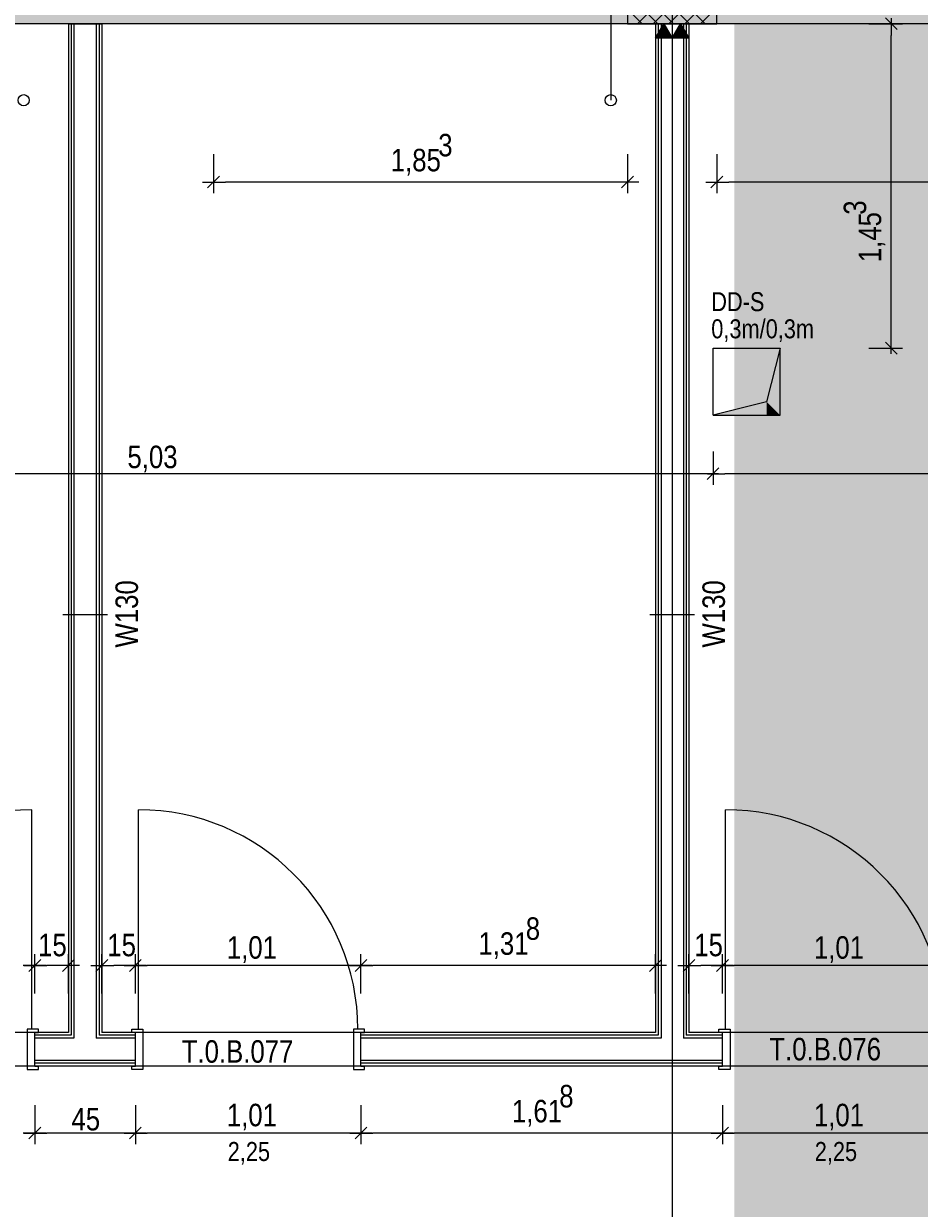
# Model space of a CAD drawing. Extents: x -720 to 300, y 62 to 1162.
# Tile 249 of 256: x -59 to 21, y 890 to 996. Entities that reach past the tile are written whole.
import ezdxf
from ezdxf.lldxf.tags import DXFTag

# ---------------------------------------------------------------- set-up
doc = ezdxf.new("R2010")
doc.units = 0
doc.layers.get('0').update_dxf_attribs({"lineweight": 13})
for name, color, linetype, lineweight, true_color in [('--Bem innen', 9, 'Continuous', 13, 0x808080), ('00 -Bauelemente -Dämmung innen', 7, 'Continuous', 9, 0xff7fe6), ('00 -Bauelemente -Gipskarton', 7, 'Continuous', 9, 0xff7fe6), ('30 -33 Aussenwände- 3 Aussenstützen', 7, 'Continuous', 50, 0x0000dd), ('30 -34 Innenwände- 2 nichttragend', 7, 'Continuous', 18, 0xff7fe6), ('30 -34 Innenwände- 4 Türen_Fenster', 7, 'Continuous', 15, 0x9955ff), ('30 -35 Decken- 1 Konstruktion-Träger- Stahlbeton', 7, 'Continuous', 13, 0x33aa00), ('30 -35 Decken- 11 Durchbruch', 5, 'Continuous', 15, 0x0000ff), ('70 -72 Beschriftung- 2 Beschriftung Bauteile', 7, 'Continuous', 9, 0x9999ff), ('70 -75 Raumstempel-2 Verweislinie', 7, 'Continuous', 9, 0xff6600), ('70 -76 Bemaßung- 2 Allgemein', 9, 'Continuous', 5, 0x808080), ('iwb_Layout BA_Markierung', 7, 'Continuous', 9, 0xbadcdc), ('iwb_Schraffur_Unterzug', 7, 'Continuous', 5, 0xffffcc)]:
    doc.layers.add(name, color=color, linetype=linetype, lineweight=lineweight, true_color=true_color)
for name, color, linetype, lineweight in [('70 -71 Achsen- 1 Gebäudeachsen', 7, 'STRICHPUNKT2-A06G93UB8I', 18), ('70 -75 Raumstempel- 3 Wandstempel', 7, 'Continuous', 50), ('Keine', 7, 'Continuous', 9)]:
    doc.layers.add(name, color=color, linetype=linetype, lineweight=lineweight)
doc.styles.get("Standard").update_dxf_attribs({"font": 'ARIALN.TTF'})
tags = doc.linetypes.add('fein_strichliert-A06G93UC8I', pattern=[4, 1, -2, 1]).pattern_tags.tags
tags[8:9] = [DXFTag(74, 4), DXFTag(75, 0), DXFTag(340, '0'), DXFTag(46, 0.0), DXFTag(50, 0.0), DXFTag(44, 0.0), DXFTag(45, 0.0)]
tags[6:7] = [DXFTag(74, 4), DXFTag(75, 0), DXFTag(340, '0'), DXFTag(46, 0.0), DXFTag(50, 0.0), DXFTag(44, 0.0), DXFTag(45, 0.0)]
tags[4:5] = [DXFTag(74, 4), DXFTag(75, 0), DXFTag(340, '0'), DXFTag(46, 0.0), DXFTag(50, 0.0), DXFTag(44, 0.0), DXFTag(45, 0.0)]
tags = doc.linetypes.add('STRICHPUNKT2-A06G93UB8I', pattern=[12.7, 6.35, -3.175, 0, -3.175]).pattern_tags.tags
tags[10:11] = [DXFTag(74, 4), DXFTag(75, 0), DXFTag(340, '0'), DXFTag(46, 0.0), DXFTag(50, 0.0), DXFTag(44, 0.0), DXFTag(45, 0.0)]
tags[8:9] = [DXFTag(74, 4), DXFTag(75, 0), DXFTag(340, '0'), DXFTag(46, 0.0), DXFTag(50, 0.0), DXFTag(44, 0.0), DXFTag(45, 0.0)]
tags[6:7] = [DXFTag(74, 4), DXFTag(75, 0), DXFTag(340, '0'), DXFTag(46, 0.0), DXFTag(50, 0.0), DXFTag(44, 0.0), DXFTag(45, 0.0)]
tags[4:5] = [DXFTag(74, 4), DXFTag(75, 0), DXFTag(340, '0'), DXFTag(46, 0.0), DXFTag(50, 0.0), DXFTag(44, 0.0), DXFTag(45, 0.0)]

# ---------------------------------------------------------------- blocks, each defined once
blk = doc.blocks.new('Polygon-A06G93U58I')
at = {"color": 0, "linetype": 'ByBlock', "lineweight": -2, "ltscale": 0.13}
blk.add_solid([(4.85, 86.71), (4.69, 1083.81), (76.5, 86.52), (76.5, 1083.81)], dxfattribs=at)
blk = doc.blocks.new('Referenz-A06G93UD8I')
at = {"layer": '00 -Bauelemente -Dämmung innen', "color": 0, "linetype": 'Continuous', "lineweight": -2, "ltscale": 0.13}
for p, q in [((-54.42, 995.91), (-54.42, 905.11)), ((-52.42, 995.91), (-52.42, 905.11)), ((-1.85, 995.91), (-1.85, 905.11)), ((0.15, 995.91), (0.15, 905.11)), ((-54.42, 905.11), (-57.92, 905.11)), ((-48.92, 905.11), (-52.42, 905.11)), ((-1.85, 905.11), (-28.72, 905.11)), ((3.65, 905.11), (0.15, 905.11)), ((-48.92, 903.11), (-57.92, 903.11)), ((3.65, 903.11), (-28.72, 903.11))]:
    blk.add_line(p, q, dxfattribs=at)
at = {"layer": '00 -Bauelemente -Gipskarton', "color": 0, "linetype": 'Continuous', "lineweight": -2, "ltscale": 0.13}
for p, q in [((-54.92, 995.91), (-54.92, 905.61)), ((-54.67, 995.91), (-54.67, 905.36)), ((-54.42, 995.91), (-54.42, 905.11)), ((-52.42, 995.91), (-52.42, 905.11)), ((-52.17, 995.91), (-52.17, 905.36)), ((-51.92, 995.91), (-51.92, 905.61)), ((-2.35, 995.91), (-2.35, 905.61)), ((-2.1, 995.91), (-2.1, 905.36)), ((-1.85, 995.91), (-1.85, 905.11)), ((0.15, 995.91), (0.15, 905.11)), ((0.4, 995.91), (0.4, 905.36)), ((0.65, 995.91), (0.65, 905.61)), ((-54.92, 905.61), (-57.92, 905.61)), ((-48.92, 905.61), (-51.92, 905.61)), ((-2.35, 905.61), (-28.72, 905.61)), ((3.65, 905.61), (0.65, 905.61)), ((-54.67, 905.36), (-57.92, 905.36)), ((-54.42, 905.11), (-57.92, 905.11)), ((-48.92, 905.11), (-52.42, 905.11)), ((-48.92, 905.36), (-52.17, 905.36)), ((-2.1, 905.36), (-28.72, 905.36)), ((-1.85, 905.11), (-28.72, 905.11)), ((3.65, 905.11), (0.15, 905.11)), ((3.65, 905.36), (0.4, 905.36)), ((-48.92, 903.11), (-57.92, 903.11)), ((-48.92, 902.86), (-57.92, 902.86)), ((-48.92, 902.61), (-57.92, 902.61)), ((3.65, 903.11), (-28.72, 903.11)), ((3.65, 902.86), (-28.72, 902.86)), ((3.65, 902.61), (-28.72, 902.61))]:
    blk.add_line(p, q, dxfattribs=at)
at = {"layer": '30 -33 Aussenwände- 3 Aussenstützen', "color": 0, "linetype": 'Continuous', "lineweight": -2, "ltscale": 0.13}
for p, q in [((-4.85, 1003.91), (-4.85, 995.91)), ((3.15, 995.91), (3.15, 1003.91)), ((-4.85, 995.91), (3.15, 995.91))]:
    blk.add_line(p, q, dxfattribs=at)
at = {"layer": '30 -33 Aussenwände- 3 Aussenstützen', "color": 0, "lineweight": -2}
for p, q in [((-4.85, 1002.88), (2.11, 995.91)), ((-3.97, 995.91), (3.15, 1003.03)), ((-4.85, 1001.46), (0.7, 995.91)), ((-2.56, 995.91), (3.15, 1001.62)), ((-4.85, 1000.05), (-0.72, 995.91)), ((-1.14, 995.91), (3.15, 1000.2)), ((-4.85, 998.63), (-2.13, 995.91)), ((0.27, 995.91), (3.15, 998.79)), ((-4.85, 997.22), (-3.54, 995.91)), ((1.69, 995.91), (3.15, 997.37)), ((3.1, 995.91), (3.15, 995.96))]:
    blk.add_line(p, q, dxfattribs=at)
at = {"layer": '30 -34 Innenwände- 2 nichttragend', "color": 0, "linetype": 'Continuous', "lineweight": -2, "ltscale": 0.13}
for p, q in [((-54.92, 995.91), (-54.92, 905.61)), ((-54.92, 995.91), (-51.92, 995.91)), ((-51.92, 995.91), (-51.92, 905.61)), ((-2.35, 995.91), (-2.35, 905.61)), ((-2.35, 995.91), (0.65, 995.91)), ((0.65, 995.91), (0.65, 905.61)), ((-54.92, 905.61), (-57.92, 905.61)), ((-57.92, 905.61), (-57.6, 905.61)), ((-48.92, 905.61), (-51.92, 905.61)), ((-48.92, 905.61), (-49.24, 905.61)), ((-2.35, 905.61), (-28.72, 905.61)), ((-28.72, 905.61), (-28.4, 905.61)), ((3.65, 905.61), (0.65, 905.61)), ((3.65, 905.61), (3.33, 905.61)), ((-57.92, 902.61), (-57.6, 902.61)), ((-48.92, 902.61), (-57.92, 902.61)), ((-48.92, 902.61), (-49.24, 902.61)), ((-28.72, 902.61), (-28.4, 902.61)), ((3.65, 902.61), (-28.72, 902.61)), ((3.65, 902.61), (3.33, 902.61))]:
    blk.add_line(p, q, dxfattribs=at)
at = {"layer": '30 -34 Innenwände- 4 Türen_Fenster', "color": 0, "linetype": 'fein_strichliert-A06G93UC8I', "lineweight": -2, "ltscale": 0.13}
for p, q in [((-58.2, 905.91), (-58.2, 925.55)), ((-48.64, 905.91), (-48.64, 925.55)), ((3.93, 905.91), (3.93, 925.55)), ((-57.92, 905.61), (-78.12, 905.61)), ((-28.72, 905.61), (-48.92, 905.61)), ((23.85, 905.61), (3.65, 905.61)), ((-57.92, 902.61), (-78.12, 902.61)), ((-28.72, 902.61), (-48.92, 902.61)), ((23.85, 902.61), (3.65, 902.61))]:
    blk.add_line(p, q, dxfattribs=at)
at = {"layer": '30 -34 Innenwände- 4 Türen_Fenster', "color": 0, "linetype": 'Continuous', "lineweight": -2, "ltscale": 0.13}
for p, q in [((-58.2, 905.91), (-58.6, 905.91)), ((-58.6, 905.91), (-58.6, 902.31)), ((-57.6, 905.91), (-58.2, 905.91)), ((-57.92, 902.61), (-57.92, 905.61)), ((-57.92, 905.61), (-57.6, 905.61)), ((-57.6, 905.61), (-57.6, 905.91)), ((-49.24, 905.61), (-49.24, 905.91)), ((-49.24, 905.91), (-48.64, 905.91)), ((-48.92, 905.61), (-49.24, 905.61)), ((-48.92, 902.61), (-48.92, 905.61)), ((-48.64, 905.91), (-48.24, 905.91)), ((-48.24, 905.91), (-48.24, 902.31)), ((-29, 905.91), (-29.4, 905.91)), ((-29.4, 905.91), (-29.4, 902.31)), ((-28.4, 905.91), (-29, 905.91)), ((-28.72, 902.61), (-28.72, 905.61)), ((-28.72, 905.61), (-28.4, 905.61)), ((-28.4, 905.61), (-28.4, 905.91)), ((3.33, 905.61), (3.33, 905.91)), ((3.33, 905.91), (3.93, 905.91)), ((3.65, 905.61), (3.33, 905.61)), ((3.65, 902.61), (3.65, 905.61)), ((3.93, 905.91), (4.33, 905.91)), ((4.33, 905.91), (4.33, 902.31)), ((-57.6, 902.61), (-57.92, 902.61)), ((-57.6, 902.31), (-57.6, 902.61)), ((-49.24, 902.31), (-49.24, 902.61)), ((-49.24, 902.61), (-48.92, 902.61)), ((-28.4, 902.61), (-28.72, 902.61)), ((-28.4, 902.31), (-28.4, 902.61)), ((3.33, 902.31), (3.33, 902.61)), ((3.33, 902.61), (3.65, 902.61)), ((-58.6, 902.31), (-57.6, 902.31)), ((-48.24, 902.31), (-49.24, 902.31)), ((-29.4, 902.31), (-28.4, 902.31)), ((4.33, 902.31), (3.33, 902.31))]:
    blk.add_line(p, q, dxfattribs=at)
at = {"layer": '30 -34 Innenwände- 4 Türen_Fenster', "color": 0, "linetype": 'fein_strichliert-A06G93UC8I', "lineweight": -2, "ltscale": 0.13}
for centre, major_axis in [((-58.2, 905.91), (0, 19.64)), ((-48.64, 905.91), (19.64, 0)), ((3.93, 905.91), (19.64, 0))]:
    blk.add_ellipse(centre, major_axis=major_axis, ratio=1, start_param=0, end_param=1.570796, dxfattribs=at)
at = {"layer": '30 -35 Decken- 1 Konstruktion-Träger- Stahlbeton', "color": 0, "linetype": 'fein_strichliert-A06G93UC8I', "lineweight": -2, "ltscale": 0.13}
blk.add_line((76.46, 995.91), (-682.36, 995.91), dxfattribs=at)
at = {"layer": '30 -35 Decken- 11 Durchbruch', "color": 0, "linetype": 'Continuous', "lineweight": -2, "ltscale": 0.13}
for p, q in [((2.81, 960.86), (2.81, 966.86)), ((2.81, 966.86), (8.81, 966.86)), ((8.81, 966.86), (7.61, 962.06)), ((8.81, 960.86), (8.81, 966.86)), ((7.61, 962.06), (2.81, 960.86)), ((2.81, 960.86), (8.81, 960.86))]:
    blk.add_line(p, q, dxfattribs=at)
at = {"layer": '30 -35 Decken- 11 Durchbruch', "color": 0, "lineweight": -2}
for points in [[(8.81, 960.86), (7.61, 962.06), (8.81, 966.86)], [(7.61, 960.86), (2.81, 960.86), (7.61, 962.06)], [(7.61, 960.86), (7.61, 962.06), (8.81, 960.86)]]:
    blk.add_solid(points, dxfattribs=at)
at = {"layer": '70 -71 Achsen- 1 Gebäudeachsen', "color": 0, "linetype": 'STRICHPUNKT2-A06G93UB8I', "lineweight": -2, "ltscale": 0.13}
blk.add_line((-0.85, 1084.85), (-0.85, 85.41), dxfattribs=at)
at = {"layer": '70 -72 Beschriftung- 2 Beschriftung Bauteile', "color": 0, "lineweight": -2}
for p, q in [((-2.35, 994.61), (-1.6, 995.91)), ((-1.6, 995.91), (-0.85, 994.61)), ((-0.85, 994.61), (-0.1, 995.91)), ((-0.1, 995.91), (0.65, 994.61)), ((-0.85, 994.61), (-2.35, 994.61)), ((0.65, 994.61), (-0.85, 994.61))]:
    blk.add_line(p, q, dxfattribs=at)
for points in [[(-1.6, 994.61), (-2.35, 994.61), (-1.6, 995.91)], [(-1.6, 994.61), (-1.6, 995.91), (-0.85, 994.61)], [(-0.1, 994.61), (-0.85, 994.61), (-0.1, 995.91)], [(-0.1, 994.61), (-0.1, 995.91), (0.65, 994.61)]]:
    blk.add_solid(points, dxfattribs=at)
at = {"layer": '70 -75 Raumstempel- 3 Wandstempel', "color": 0, "linetype": 'Continuous', "lineweight": -2, "ltscale": 0.13}
for p, q in [((-51.42, 943.01), (-55.42, 943.01)), ((1.15, 943.01), (-2.85, 943.01))]:
    blk.add_line(p, q, dxfattribs=at)
at = {"layer": '70 -75 Raumstempel-2 Verweislinie', "color": 0, "linetype": 'Continuous', "lineweight": -2, "ltscale": 0.13}
blk.add_line((-6.35, 1104.85), (-6.35, 989.06), dxfattribs=at)
at = {"layer": '70 -75 Raumstempel-2 Verweislinie', "color": 0, "linetype": 'ByBlock', "lineweight": -2, "ltscale": 0.13}
for centre in [(-58.92, 989.06), (-6.35, 989.06)]:
    blk.add_circle(centre, 0.5, dxfattribs=at)
at = {"layer": '70 -76 Bemaßung- 2 Allgemein', "color": 0, "linetype": 'Continuous', "lineweight": -2, "ltscale": 0.13}
for p, q in [((16.77, 995.91), (19.77, 995.91)), ((18.24, 996.44), (19.3, 995.38)), ((18.77, 996.41), (18.77, 994.85)), ((18.77, 967.92), (18.77, 994.85)), ((-41.92, 984.24), (-41.92, 980.74)), ((-4.85, 984.24), (-4.85, 980.74)), ((3.15, 984.24), (3.15, 980.74)), ((-42.45, 981.21), (-41.39, 982.27)), ((-4.32, 982.27), (-5.38, 981.21)), ((2.62, 981.21), (3.68, 982.27)), ((-42.92, 981.74), (-40.86, 981.74)), ((-5.91, 981.74), (-40.86, 981.74)), ((-3.85, 981.74), (-5.91, 981.74)), ((2.15, 981.74), (4.21, 981.74)), ((76.46, 981.74), (4.21, 981.74)), ((19.3, 966.33), (18.24, 967.39)), ((18.77, 966.36), (18.77, 967.92)), ((16.77, 966.86), (19.77, 966.86)), ((2.81, 957.63), (2.81, 954.63)), ((2.81, 957.63), (2.81, 954.63)), ((1.75, 955.63), (-96.73, 955.63)), ((3.31, 955.63), (1.75, 955.63)), ((2.28, 955.1), (3.34, 956.16)), ((3.34, 956.16), (2.28, 955.1)), ((2.31, 955.63), (3.87, 955.63)), ((64.55, 955.63), (3.87, 955.63)), ((-58.45, 911.08), (-57.39, 912.14)), ((-57.39, 912.14), (-58.45, 911.08)), ((-57.92, 909.11), (-57.92, 912.61)), ((-57.92, 909.11), (-57.92, 912.61)), ((-54.39, 912.14), (-55.45, 911.08)), ((-54.92, 909.11), (-54.92, 912.61)), ((-52.45, 911.08), (-51.39, 912.14)), ((-51.92, 909.11), (-51.92, 912.61)), ((-49.45, 911.08), (-48.39, 912.14)), ((-48.39, 912.14), (-49.45, 911.08)), ((-48.92, 909.11), (-48.92, 912.61)), ((-48.92, 909.11), (-48.92, 912.61)), ((-28.19, 912.14), (-29.25, 911.08)), ((-29.25, 911.08), (-28.19, 912.14)), ((-28.72, 909.11), (-28.72, 912.61)), ((-28.72, 909.11), (-28.72, 912.61)), ((-1.82, 912.14), (-2.88, 911.08)), ((-2.35, 909.11), (-2.35, 912.61)), ((0.12, 911.08), (1.18, 912.14)), ((0.65, 909.11), (0.65, 912.61)), ((3.12, 911.08), (4.18, 912.14)), ((4.18, 912.14), (3.12, 911.08)), ((3.65, 909.11), (3.65, 912.61)), ((3.65, 909.11), (3.65, 912.61)), ((-56.92, 911.61), (-58.98, 911.61)), ((-58.92, 911.61), (-56.86, 911.61)), ((-55.98, 911.61), (-56.86, 911.61)), ((-53.92, 911.61), (-55.98, 911.61)), ((-52.92, 911.61), (-50.86, 911.61)), ((-49.98, 911.61), (-50.86, 911.61)), ((-47.92, 911.61), (-49.98, 911.61)), ((-49.92, 911.61), (-47.86, 911.61)), ((-29.78, 911.61), (-47.86, 911.61)), ((-27.72, 911.61), (-29.78, 911.61)), ((-29.72, 911.61), (-27.66, 911.61)), ((-3.41, 911.61), (-27.66, 911.61)), ((-1.35, 911.61), (-3.41, 911.61)), ((-0.35, 911.61), (1.71, 911.61)), ((2.59, 911.61), (1.71, 911.61)), ((4.65, 911.61), (2.59, 911.61)), ((2.65, 911.61), (4.71, 911.61)), ((22.79, 911.61), (4.71, 911.61)), ((-57.92, 899.11), (-57.92, 895.61)), ((-57.92, 899.11), (-57.92, 895.61)), ((-48.92, 899.11), (-48.92, 895.61)), ((-48.92, 899.11), (-48.92, 895.61)), ((-28.72, 899.11), (-28.72, 895.61)), ((-28.72, 899.11), (-28.72, 895.61)), ((3.65, 899.11), (3.65, 895.61)), ((3.65, 899.11), (3.65, 895.61)), ((-58.45, 896.08), (-57.39, 897.14)), ((-57.39, 897.14), (-58.45, 896.08)), ((-49.45, 896.08), (-48.39, 897.14)), ((-48.39, 897.14), (-49.45, 896.08)), ((-28.19, 897.14), (-29.25, 896.08)), ((-29.25, 896.08), (-28.19, 897.14)), ((3.12, 896.08), (4.18, 897.14)), ((4.18, 897.14), (3.12, 896.08)), ((-56.92, 896.61), (-58.98, 896.61)), ((-58.92, 896.61), (-56.86, 896.61)), ((-49.98, 896.61), (-56.86, 896.61)), ((-47.92, 896.61), (-49.98, 896.61)), ((-49.92, 896.61), (-47.86, 896.61)), ((-29.78, 896.61), (-47.86, 896.61)), ((-27.72, 896.61), (-29.78, 896.61)), ((-29.72, 896.61), (-27.66, 896.61)), ((2.59, 896.61), (-27.66, 896.61)), ((4.65, 896.61), (2.59, 896.61)), ((2.65, 896.61), (4.71, 896.61)), ((22.79, 896.61), (4.71, 896.61))]:
    blk.add_line(p, q, dxfattribs=at)
at = {"layer": '--Bem innen', "color": 0, "linetype": 'Continuous', "lineweight": -2, "ltscale": 0.13, "char_height": 1.7, "attachment_point": 1}
for insert in [(-40.65, 895.81), (11.92, 895.81)]:
    blk.add_mtext('{\\fArial Narrow;2,25}', dxfattribs=dict(at, insert=insert))
at = {"layer": '30 -35 Decken- 11 Durchbruch', "color": 0, "linetype": 'Continuous', "lineweight": -2, "ltscale": 0.13, "char_height": 1.7, "attachment_point": 1}
for s, insert in [('{\\fArial Narrow;DD-S}', (2.65, 971.88)), ('{\\fArial Narrow;0,3m/0,3m}', (2.65, 969.45))]:
    blk.add_mtext(s, dxfattribs=dict(at, insert=insert))
at = {"layer": '30 -35 Decken- 11 Durchbruch', "color": 0, "linetype": 'ByBlock', "lineweight": -2, "ltscale": 0.13, "insert": (2.65, 960.87), "char_height": 0.0036, "attachment_point": 1}
for s in ['{\\fArial Narrow;prm0_value}', '{\\fArial Narrow;prm3_name}', '{\\fArial Narrow;prm4_name}', '{\\fArial Narrow;prm4_value}', '{\\fArial Narrow;prm2_name}', '{\\fArial Narrow;prm1_name}', '{\\fArial Narrow;instanceID}', '{\\fArial Narrow;prm0_name}', '{\\fArial Narrow;prm1_type}', '{\\fArial Narrow;IFC_UUID}', '{\\fArial Narrow;prm0_type}', '{\\fArial Narrow;prm1_value}', '{\\fArial Narrow;prm2_type}', '{\\fArial Narrow;prm2_value}', '{\\fArial Narrow;prm3_type}', '{\\fArial Narrow;prm3_value}', '{\\fArial Narrow;prm4_type}', '{\\fArial Narrow;prm5_name}', '{\\fArial Narrow;prm5_type}', '{\\fArial Narrow;prm5_value}', '{\\fArial Narrow;prm6_name}', '{\\fArial Narrow;prm6_type}', '{\\fArial Narrow;prm6_value}', '{\\fArial Narrow;prm7_type}', '{\\fArial Narrow;prm7_name}', '{\\fArial Narrow;prm7_value}']:
    blk.add_mtext(s, dxfattribs=at)
at = {"layer": '70 -75 Raumstempel- 3 Wandstempel', "color": 0, "linetype": 'Continuous', "lineweight": -2, "ltscale": 0.13, "char_height": 2.0138, "attachment_point": 1, "rotation": 90}
for insert in [(-50.7, 940.07), (1.86, 940.07)]:
    blk.add_mtext('{\\fArial Narrow;W130}', dxfattribs=dict(at, insert=insert))
at = {"layer": '70 -76 Bemaßung- 2 Allgemein', "color": 0, "linetype": 'Continuous', "lineweight": -2, "ltscale": 0.13, "char_height": 2.0138, "attachment_point": 1}
for s, insert in [('{\\fArial Narrow;3}', (-21.8, 986.05)), ('{\\fArial Narrow;1,85}', (-26.05, 984.71)), ('{\\fArial Narrow;5,03}', (-49.63, 958.14)), ('{\\fArial Narrow;8}', (-13.96, 915.92)), ('{\\fArial Narrow;15}', (-57.63, 914.45)), ('{\\fArial Narrow;15}', (-51.43, 914.45)), ('{\\fArial Narrow;1,01}', (-40.73, 914.23)), ('{\\fArial Narrow;1,31}', (-18.2, 914.58)), ('{\\fArial Narrow;15}', (1.13, 914.45)), ('{\\fArial Narrow;1,01}', (11.84, 914.23)), ('{\\fArial Narrow;8}', (-10.96, 900.92)), ('{\\fArial Narrow;1,01}', (-40.73, 899.23)), ('{\\fArial Narrow;1,61}', (-15.2, 899.58)), ('{\\fArial Narrow;1,01}', (11.84, 899.23)), ('{\\fArial Narrow;45}', (-54.64, 898.86))]:
    blk.add_mtext(s, dxfattribs=dict(at, insert=insert))
at = {"layer": '70 -76 Bemaßung- 2 Allgemein', "color": 0, "linetype": 'Continuous', "lineweight": -2, "ltscale": 0.13, "char_height": 2.0138, "attachment_point": 1, "rotation": 90}
for s, insert in [('{\\fArial Narrow;3}', (14.51, 978.81)), ('{\\fArial Narrow;1,45}', (15.85, 974.56))]:
    blk.add_mtext(s, dxfattribs=dict(at, insert=insert))
at = {"layer": 'Keine', "color": 0, "linetype": 'Continuous', "lineweight": -2, "ltscale": 0.13, "char_height": 2.0138, "attachment_point": 1}
for s, insert in [('{\\fArial Narrow;T.0.B.077}', (-44.77, 904.92)), ('{\\fArial Narrow;T.0.B.076}', (7.85, 905.13))]:
    blk.add_mtext(s, dxfattribs=dict(at, insert=insert))
blk = doc.blocks.new('Referenz-A06G93UF8I')
at = {"layer": 'iwb_Schraffur_Unterzug', "linetype": 'Continuous', "ltscale": 0.13}
for points in [[(-682.36, 999.65), (76.46, 998.79), (76.46, 995.91)], [(-682.36, 999.65), (76.46, 995.91), (-682.36, 995.91)]]:
    blk.add_solid(points, dxfattribs=at)

msp = doc.modelspace()

# ---------------------------------------------------------------- block references
at = {"color": 8, "lineweight": 13, "ltscale": 0.13, "true_color": 0x808080}
msp.add_blockref('Referenz-A06G93UD8I', (0, 0), dxfattribs=at)
at = {"color": 8, "lineweight": 25, "ltscale": 0.25, "true_color": 0x808080}
msp.add_blockref('Referenz-A06G93UF8I', (0, 0), dxfattribs=at)
at = {"layer": 'iwb_Layout BA_Markierung', "ltscale": 0.13}
msp.add_blockref('Polygon-A06G93U58I', (0, 0), dxfattribs=at)

doc.saveas('drawing.dxf')
